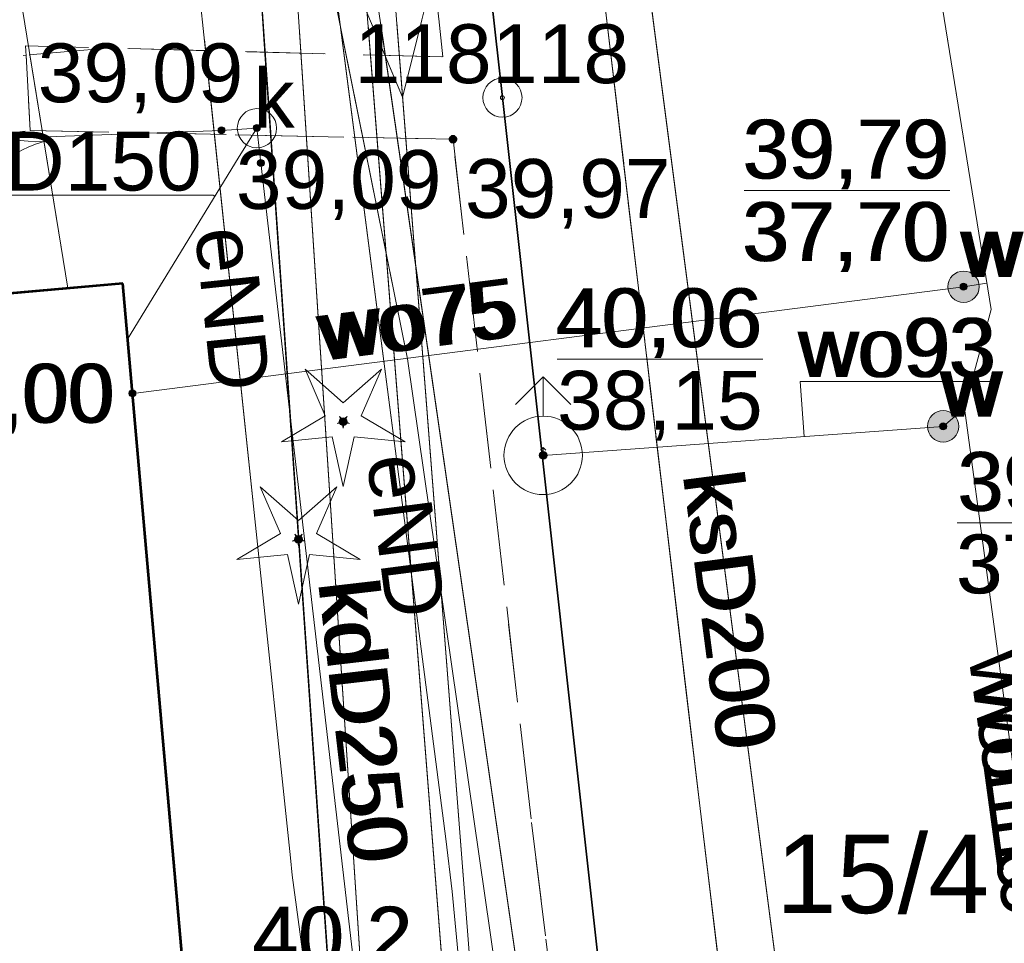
# Model space of a CAD drawing. Header units: millimetres. Extents: x 6503307 to 6504695, y 5886099 to 5887123.
# Tile 61 of 77: x 6504101 to 6504113, y 5886281 to 5886293. Entities that reach past the tile are written whole.
import ezdxf
from ezdxf.enums import TextEntityAlignment as Align

# ---------------------------------------------------------------- set-up
doc = ezdxf.new("R2010")
doc.units = ezdxf.units.MM
for name, pattern in [('EGBU01', [2, 0.5, -0.5, 0.5, -0.5]), ('OTKC_A05', [1.5, 1, -0.5]), ('OTKJ_A05', [2, 1.5, -0.5]), ('OTKU_A05', [2, 1.5, -0.5])]:
    doc.linetypes.add(name, pattern=pattern)
for name, color, linetype, lineweight in [('Budynki EGiB', 18, 'Continuous', 0), ('Działki', 18, 'Continuous', 0), ('isa_V10520003E16E075_TUsr', 7, 'Continuous', 25), ('isa_V10520003E16E075_TUsr_19165818BF56C1D4', 5, 'OTKJ_A05', 25), ('Komunikacja (linie)', 18, 'Continuous', 0), ('Komunikacja (obszary)', 18, 'Continuous', 0), ('Ogrodzenia', 18, 'Continuous', 0), ('Pikiety', 18, 'Continuous', 0), ('Przewody elektroenergetyczne', 1, 'Continuous', 0), ('Przewody wodociągowe', 5, 'Continuous', 0), ('Punkty graniczne', 18, 'Continuous', 0), ('Punkty graniczne - numery', 7, 'Continuous', 0)]:
    doc.layers.add(name, color=color, linetype=linetype, lineweight=lineweight)
for name, color, linetype, lineweight, true_color in [('Przewody kanalizacyjne', 7, 'Continuous', 0, 0x803300), ('Przewody telekomunikacyjne', 7, 'Continuous', 0, 0xff9100), ('Punkty o określonej wysokości', 7, 'Continuous', 0, 0x803300), ('Symbole liniowe', 7, 'Continuous', 0, 0x0a0909), ('Urządzenia związane z siecią (punkty)', 7, 'Continuous', 0, 0x803300), ('Użytki gruntowe', 7, 'Continuous', 0, 0x008000), ('Zagospodarowanie terenu (punkty)', 7, 'Continuous', 0, 0x008000)]:
    doc.layers.add(name, color=color, linetype=linetype, lineweight=lineweight, true_color=true_color)
doc.styles.add('DOMYSLNA_CZCIONKA', font='arial.ttf')

# ---------------------------------------------------------------- blocks, each defined once
blk = doc.blocks.new('OTRS_P05')
at = {"layer": 'isa_V10520003E16E075_TUsr', "true_color": 0x0a0909}
h = blk.add_hatch(color=18, dxfattribs=at)
h.dxf.hatch_style = 1
h.paths.add_polyline_path([(0.09, 0, 1), (-0.09, 0, 1)])
at = {"layer": 'isa_V10520003E16E075_TUsr', "color": 18, "true_color": 0x0a0909}
blk.add_lwpolyline([(0.09, 0, 1), (-0.09, 0, 1)], format="xyb", close=True, dxfattribs=at)
at = {"layer": 'isa_V10520003E16E075_TUsr_19165818BF56C1D4', "color": 18, "true_color": 0x0a0909}
blk.add_circle((0, 0), 0.09, dxfattribs=at)
blk = doc.blocks.new('OTZG_P05')
at = {"linetype": 'ByBlock', "lineweight": 18, "true_color": 0x008000}
blk.add_hatch(color=96, dxfattribs=at).paths.add_polyline_path([(-0.1, 0, 1), (0.1, 0, 1)])
at = {"color": 96, "lineweight": 18, "true_color": 0x008000}
blk.add_lwpolyline([(-0.974, 1.341), (0, 0.48), (0.974, 1.341), (0.457, 0.148), (1.576, -0.512), (0.282, -0.389), (0, -1.658), (-0.282, -0.389), (-1.576, -0.512), (-0.457, 0.148), (-0.974, 1.341)], dxfattribs=at)
blk.add_circle((0, 0), 0.1, dxfattribs=at)
blk = doc.blocks.new('SUKS_P05')
at = {"color": 36, "linetype": 'Continuous', "lineweight": 18, "true_color": 0x803300}
blk.add_circle((0, 0), 0.5, dxfattribs=at)
blk = doc.blocks.new('SUWW_P05')
at = {"lineweight": 18}
h = blk.add_hatch(color=5, dxfattribs=at)
h.dxf.hatch_style = 1
h.paths.add_polyline_path([(0.4, 0, 1), (-0.4, 0, 1)])
at = {"color": 5, "lineweight": 18}
blk.add_circle((0, 0), 0.4, dxfattribs=at)
blk = doc.blocks.new('SUWH_P05')
at = {"color": 5, "linetype": 'Continuous', "lineweight": 18}
for p, q in [((0, 2), (-0.707, 1.293)), ((0, 1), (0, 2)), ((0, 2), (0.707, 1.293))]:
    blk.add_line(p, q, dxfattribs=at)
blk.add_circle((0, 0), 1, dxfattribs=at)
blk = doc.blocks.new('SUPS01_08')
at = {"lineweight": 18, "true_color": 0x0000ff}
h = blk.add_hatch(color=5, dxfattribs=at)
h.dxf.hatch_style = 1
h.paths.add_polyline_path([(0.09, 0, 1), (-0.09, 0, 1)])
at = {"color": 18, "lineweight": 18, "true_color": 0x0a0909}
blk.add_circle((0, 0), 0.09, dxfattribs=at)
blk = doc.blocks.new('SUPS01_05')
at = {"lineweight": 18, "true_color": 0x803300}
h = blk.add_hatch(color=36, dxfattribs=at)
h.dxf.hatch_style = 1
h.paths.add_polyline_path([(-0.09, 0, 1), (0.09, 0, 1)])
at = {"color": 18, "lineweight": 18, "true_color": 0x0a0909}
blk.add_circle((0, 0), 0.09, dxfattribs=at)
blk = doc.blocks.new('EGPG_PS05')
at = {"color": 18, "linetype": 'Continuous', "lineweight": 18, "true_color": 0x000000}
blk.add_circle((0, 0), 0.5, dxfattribs=at)

msp = doc.modelspace()

# ---------------------------------------------------------------- linework, layer by layer
at = {"color": 0, "lineweight": 18}
for centre, radius, start, end in [((6504100.80923, 5886293.13393), 1.52845, 212.718827, 272.991273), ((6504101.30072, 5886290.1325), 1.53144, 105.595693, 165.738336)]:
    msp.add_arc(centre, radius, start, end, dxfattribs=at)
at = {"layer": 'Budynki EGiB', "color": 7, "linetype": 'Continuous', "lineweight": 53}
for p, q in [((6504101.89399, 5886289.79706), (6504090.38399, 5886288.78706)), ((6504105.35399, 5886250.54706), (6504101.89399, 5886289.79706))]:
    msp.add_line(p, q, dxfattribs=at)
at = {"layer": 'Budynki EGiB', "color": 7, "linetype": 'Continuous', "lineweight": 53, "flags": 128}
msp.add_lwpolyline([(6504101.89399, 5886289.79706), (6504090.38399, 5886288.78706), (6504094.04399, 5886249.55706), (6504094.33399, 5886249.57706), (6504095.48399, 5886234.63706), (6504106.53399, 5886235.76706), (6504105.09399, 5886250.47706), (6504105.35399, 5886250.54706), (6504101.89399, 5886289.79706)], close=True, dxfattribs=at)
at = {"layer": 'Działki', "color": 7, "linetype": 'Continuous', "lineweight": 0}
for p, q in [((6504106.61437, 5886293.23291), (6504106.73399, 5886292.16706)), ((6504106.73399, 5886292.16706), (6504106.61437, 5886293.23291)), ((6504106.98581, 5886245.33102), (6504103.68884, 5886292.9753)), ((6504103.68884, 5886292.9753), (6504106.98581, 5886245.33102)), ((6504106.73399, 5886292.16706), (6504108.70399, 5886274.44706)), ((6504108.70399, 5886274.44706), (6504106.73399, 5886292.16706))]:
    msp.add_line(p, q, dxfattribs=at)
at = {"layer": 'Działki', "color": 0, "linetype": 'Continuous', "lineweight": 25, "flags": 128}
msp.add_lwpolyline([(6504103.31399, 5886328.10706), (6504104.79399, 5886310.15706), (6504105.38399, 5886304.29706), (6504105.51399, 5886303.03706), (6504106.73399, 5886292.16706), (6504108.70399, 5886274.44706), (6504116.09399, 5886220.95706), (6504117.45399, 5886211.11706), (6504125.85399, 5886212.20706), (6504124.60399, 5886221.90706), (6504122.28399, 5886238.81706), (6504120.88399, 5886249.30706), (6504120.02399, 5886255.71706), (6504118.23399, 5886269.47706), (6504117.44399, 5886275.37706), (6504115.12399, 5886293.28706), (6504114.48399, 5886299.31706), (6504113.97399, 5886304.06706), (6504113.28399, 5886310.97706), (6504111.74399, 5886328.63706)], dxfattribs=at)
msp.add_lwpolyline([(6504058.38399, 5886215.16706), (6504058.77399, 5886206.67706), (6504117.45399, 5886211.11706), (6504116.09399, 5886220.95706), (6504108.70399, 5886274.44706), (6504106.73399, 5886292.16706), (6504105.51399, 5886303.03706), (6504105.38399, 5886304.29706), (6504102.90399, 5886304.31706), (6504108.71399, 5886220.35706), (6504058.38399, 5886215.16706)], close=True, dxfattribs=at)
at = {"layer": 'Komunikacja (linie)', "color": 0, "linetype": 'Continuous', "lineweight": 18, "flags": 128}
msp.add_lwpolyline([(6504112.57399, 5886255.37706), (6504111.24399, 5886266.41706), (6504110.49399, 5886272.85706), (6504109.25399, 5886283.10706), (6504107.59399, 5886297.12706)], dxfattribs=at)
at = {"layer": 'Komunikacja (linie)', "color": 250, "linetype": 'Continuous', "lineweight": 13, "flags": 128}
msp.add_lwpolyline([(6504108.93176, 5886245.41798), (6504108.88399, 5886245.79706), (6504111.77399, 5886246.21706), (6504112.26399, 5886246.38706), (6504112.68399, 5886246.63706), (6504113.03399, 5886246.98706), (6504113.29399, 5886247.32706), (6504113.42399, 5886247.68706), (6504113.49399, 5886248.06706), (6504113.47399, 5886248.43706), (6504112.57399, 5886255.37706), (6504111.24399, 5886266.41706), (6504110.49399, 5886272.85706), (6504109.25399, 5886283.10706), (6504108.0402, 5886293.35846)], dxfattribs=at)
at = {"layer": 'Komunikacja (obszary)', "color": 7, "linetype": 'OTKC_A05', "lineweight": 0}
for p, q in [((6504109.25399, 5886283.10706), (6504108.0402, 5886293.35846)), ((6504105.92267, 5886293.172), (6504105.97399, 5886292.68706)), ((6504101.69443, 5886292.79968), (6504100.66057, 5886292.70865)), ((6504105.97399, 5886292.68706), (6504101.69443, 5886292.79968)), ((6504100.66057, 5886292.70865), (6504100.71399, 5886291.74706)), ((6504100.71399, 5886291.74706), (6504106.10399, 5886291.63706)), ((6504106.10399, 5886291.63706), (6504107.10399, 5886282.92706)), ((6504110.49399, 5886272.85706), (6504109.25399, 5886283.10706)), ((6504107.10399, 5886282.92706), (6504108.41399, 5886272.42706))]:
    msp.add_line(p, q, dxfattribs=at)
at = {"layer": 'Komunikacja (obszary)', "color": 7, "linetype": 'OTKJ_A05', "lineweight": 0}
for p, q in [((6504108.0402, 5886293.35846), (6504109.25399, 5886283.10706)), ((6504109.25399, 5886283.10706), (6504110.49399, 5886272.85706))]:
    msp.add_line(p, q, dxfattribs=at)
at = {"layer": 'Komunikacja (obszary)', "color": 0, "linetype": 'OTKJ_A05', "lineweight": 18, "flags": 128}
msp.add_lwpolyline([(6504101.76399, 5886378.53706), (6504102.17399, 5886374.82706), (6504102.51399, 5886371.44706), (6504102.75399, 5886367.23706), (6504102.87399, 5886365.62706), (6504104.55399, 5886341.27706), (6504104.65399, 5886340.29706), (6504105.06399, 5886333.84706), (6504105.13399, 5886332.77706), (6504105.80399, 5886322.20706), (6504105.86399, 5886321.22706), (6504106.07399, 5886316.21706), (6504106.38399, 5886312.07706), (6504106.65399, 5886307.92706), (6504106.78399, 5886305.63706), (6504107.10399, 5886301.83706), (6504107.47399, 5886298.00706), (6504107.59399, 5886297.12706), (6504109.25399, 5886283.10706), (6504110.49399, 5886272.85706), (6504111.24399, 5886266.41706), (6504112.57399, 5886255.37706), (6504113.47399, 5886248.43706), (6504113.49399, 5886248.06706), (6504113.76399, 5886245.19706), (6504114.45399, 5886240.81706), (6504115.77399, 5886231.15706), (6504115.83399, 5886230.82706), (6504116.69399, 5886224.92706), (6504117.75399, 5886217.79706), (6504117.88399, 5886216.80706), (6504118.01399, 5886215.82706), (6504118.13744, 5886214.57431), (6504118.88539, 5886209.00154), (6504119.07399, 5886207.77706), (6504119.78399, 5886201.92706), (6504125.70399, 5886202.80706), (6504125.29399, 5886206.84706), (6504123.91399, 5886218.03706), (6504123.32399, 5886219.13706), (6504122.89399, 5886220.64706), (6504121.32399, 5886231.73706), (6504120.59399, 5886237.05706), (6504118.51399, 5886252.97706), (6504117.72399, 5886259.31706), (6504116.80399, 5886266.72706), (6504116.82399, 5886267.78706), (6504117.16399, 5886268.72706), (6504117.67399, 5886269.24706), (6504118.11399, 5886269.57706), (6504117.47399, 5886275.16706), (6504116.65399, 5886275.62706), (6504115.99399, 5886276.34706), (6504115.70399, 5886276.89706), (6504115.48399, 5886277.89706), (6504114.87399, 5886282.96706), (6504114.74399, 5886284.08706), (6504114.27399, 5886287.81706), (6504113.46399, 5886295.39706), (6504113.23399, 5886297.69706), (6504113.07399, 5886299.53706), (6504112.40399, 5886305.76706), (6504111.84399, 5886315.83706), (6504111.42399, 5886321.78706), (6504110.61399, 5886335.31706), (6504110.31399, 5886340.00706), (6504109.92399, 5886345.01706), (6504109.66399, 5886348.75706), (6504108.69399, 5886363.16706), (6504108.70399, 5886364.15706), (6504108.78399, 5886364.84706), (6504108.98399, 5886365.55706), (6504109.10399, 5886366.08706), (6504108.22399, 5886376.94706), (6504108.49399, 5886376.60706), (6504108.22399, 5886377.12706), (6504107.98399, 5886377.48706), (6504107.71399, 5886378.02706), (6504107.49399, 5886378.73706), (6504107.30399, 5886379.36706), (6504107.24399, 5886379.86706), (6504101.76399, 5886378.53706)], close=True, dxfattribs=at)
at = {"layer": 'Komunikacja (obszary)', "color": 7, "linetype": 'OTKU_A05', "lineweight": 0, "flags": 128}
msp.add_lwpolyline([(6504054.32399, 5886304.71706), (6504056.36399, 5886260.13706), (6504058.21399, 5886219.79706), (6504058.38399, 5886215.16706), (6504108.71399, 5886220.35706), (6504102.90399, 5886304.31706), (6504054.32399, 5886304.71706)], close=True, dxfattribs=at)
at = {"layer": 'Komunikacja (obszary)', "color": 0, "linetype": 'OTKC_A05', "lineweight": 18, "flags": 128}
msp.add_lwpolyline([(6504116.48117, 5886212.59072), (6504116.20399, 5886214.47706), (6504117.04399, 5886217.71706), (6504117.75399, 5886217.79706), (6504116.69399, 5886224.92706), (6504115.83399, 5886230.82706), (6504115.77399, 5886231.15706), (6504115.51399, 5886231.60706), (6504115.14399, 5886231.94706), (6504114.69399, 5886232.19706), (6504114.22399, 5886232.32706), (6504113.68399, 5886232.35706), (6504110.76399, 5886231.92706), (6504109.71399, 5886239.37706), (6504109.50399, 5886240.87706), (6504108.88399, 5886245.79706), (6504108.66399, 5886246.01706), (6504107.70399, 5886261.55706), (6504107.60399, 5886262.63706), (6504107.63399, 5886263.46706), (6504107.85399, 5886264.19706), (6504108.30399, 5886264.95706), (6504108.57399, 5886265.42706), (6504109.06399, 5886265.83706), (6504109.58399, 5886266.15706), (6504110.14399, 5886266.33706), (6504111.24399, 5886266.41706), (6504110.49399, 5886272.85706), (6504109.25399, 5886283.10706), (6504107.59399, 5886297.12706), (6504107.47399, 5886298.00706), (6504106.96399, 5886298.51706), (6504106.49399, 5886298.82706), (6504105.96399, 5886299.13706), (6504105.53399, 5886299.27706), (6504105.16399, 5886299.44706), (6504105.08399, 5886299.51706), (6504105.48399, 5886297.31706), (6504105.97399, 5886292.68706), (6504100.65399, 5886292.82706), (6504100.71399, 5886291.74706), (6504106.10399, 5886291.63706), (6504107.10399, 5886282.92706), (6504108.41399, 5886272.42706), (6504108.47399, 5886271.54706), (6504108.43399, 5886271.00706), (6504108.27399, 5886270.43706), (6504108.01399, 5886270.02706), (6504107.71399, 5886269.71706), (6504107.24399, 5886269.46706), (6504106.85399, 5886269.38706), (6504106.03399, 5886269.43706), (6504105.91399, 5886264.08706), (6504105.98399, 5886261.45706), (6504107.07399, 5886245.98706), (6504107.26399, 5886240.62706), (6504108.46399, 5886232.70706), (6504108.40399, 5886231.38706), (6504108.62399, 5886229.24706), (6504109.02399, 5886225.73706), (6504109.05399, 5886225.49706), (6504108.92399, 5886225.15206), (6504108.63399, 5886224.80706), (6504108.08399, 5886224.56706), (6504110.95399, 5886224.33706), (6504110.75399, 5886224.50706), (6504110.63399, 5886224.77706), (6504110.27399, 5886228.51706), (6504110.26399, 5886228.85706), (6504110.36399, 5886229.19706), (6504110.48399, 5886229.45706), (6504110.86399, 5886229.69706), (6504111.31399, 5886229.82706), (6504113.31399, 5886230.13706), (6504113.50399, 5886230.14706), (6504113.72399, 5886230.04706), (6504113.86399, 5886229.84706), (6504114.59399, 5886224.56706), (6504114.16399, 5886224.48706), (6504114.36399, 5886222.83706), (6504115.18399, 5886222.92706), (6504115.35399, 5886221.59706), (6504115.01399, 5886221.50706), (6504115.44399, 5886219.74706), (6504115.30399, 5886219.71706), (6504115.20399, 5886218.73706), (6504114.17399, 5886214.55706), (6504114.43399, 5886212.33706), (6504116.48117, 5886212.59072)], close=True, dxfattribs=at)
at = {"layer": 'Komunikacja (obszary)', "color": 7, "linetype": 'OTKC_A05', "lineweight": 0, "flags": 128}
msp.add_lwpolyline([(6504100.71399, 5886291.74706), (6504100.66057, 5886292.70865), (6504097.82386, 5886292.45886), (6504096.73399, 5886292.31706), (6504094.82399, 5886292.15706), (6504095.08382, 5886289.19947), (6504096.99399, 5886289.36709), (6504096.81299, 5886291.28106)], close=True, dxfattribs=at)
at = {"layer": 'Ogrodzenia', "color": 0, "linetype": 'Continuous', "lineweight": 18, "flags": 128}
msp.add_lwpolyline([(6504101.19399, 5886289.73706), (6504100.58399, 5886293.47806)], dxfattribs=at)
at = {"layer": 'Ogrodzenia', "color": 0, "linetype": 'Continuous', "lineweight": 13, "flags": 128}
msp.add_lwpolyline([(6504101.19399, 5886289.73706), (6504100.70876, 5886292.71289)], dxfattribs=at)
at = {"layer": 'Przewody elektroenergetyczne', "color": 1, "linetype": 'Continuous', "lineweight": 18, "true_color": 0xff0000, "flags": 128}
for points in [[(6504106.88399, 5886273.89706), (6504105.07399, 5886297.15706), (6504100.35243, 5886356.77687), (6504099.83399, 5886362.23706), (6504099.10152, 5886375.90956), (6504099.08399, 5886376.30706), (6504098.61399, 5886390.90706), (6504103.49399, 5886445.96706), (6504101.29399, 5886495.84706)], [(6504103.75099, 5886268.68706), (6504105.75099, 5886268.52806), (6504103.11799, 5886308.71906), (6504100.91399, 5886332.12706)], [(6504103.72399, 5886269.09706), (6504106.31399, 5886271.08706), (6504107.05399, 5886271.91706), (6504106.09399, 5886282.04706), (6504106.01399, 5886282.71706), (6504105.48399, 5886286.77706), (6504104.44399, 5886294.80706), (6504104.25399, 5886296.47706), (6504103.48399, 5886307.97706), (6504102.13399, 5886326.72706)], [(6504105.53399, 5886271.32706), (6504104.05399, 5886282.25706), (6504104.03399, 5886282.47706), (6504103.60399, 5886286.55706), (6504102.60399, 5886296.03706), (6504101.77399, 5886300.54706), (6504101.78399, 5886300.93706), (6504101.45399, 5886308.73706)]]:
    msp.add_lwpolyline(points, dxfattribs=at)
at = {"layer": 'Przewody elektroenergetyczne', "color": 1, "linetype": 'Continuous', "lineweight": 0, "flags": 128}
for points in [[(6504103.72399, 5886269.09706), (6504106.31399, 5886271.08706), (6504107.05399, 5886271.91706), (6504106.09399, 5886282.04706), (6504106.01399, 5886282.71706), (6504105.48399, 5886286.77706), (6504104.67004, 5886293.0617)], [(6504106.88399, 5886273.89706), (6504105.38776, 5886293.1249)], [(6504105.53399, 5886271.32706), (6504104.05399, 5886282.25706), (6504104.03399, 5886282.47706), (6504103.60399, 5886286.55706), (6504102.93398, 5886292.90883)], [(6504103.75099, 5886268.68706), (6504105.75099, 5886268.52806), (6504104.14676, 5886293.01562)]]:
    msp.add_lwpolyline(points, dxfattribs=at)
at = {"layer": 'Przewody kanalizacyjne', "color": 36, "linetype": 'Continuous', "lineweight": 18, "true_color": 0x803300, "flags": 128}
for points in [[(6504111.64399, 5886270.21706), (6504107.52399, 5886301.84706), (6504106.54941, 5886301.86986), (6504105.81399, 5886301.88706)], [(6504103.60399, 5886291.77706), (6504103.15399, 5886291.74706), (6504094.82399, 5886291.44706), (6504087.40399, 5886291.18706), (6504086.95399, 5886291.15706)], [(6504103.60399, 5886291.77706), (6504103.36399, 5886291.39706), (6504101.95399, 5886289.08706)], [(6504106.10399, 5886270.19706), (6504106.05399, 5886270.64706), (6504103.65399, 5886291.33706), (6504103.60399, 5886291.77706)]]:
    msp.add_lwpolyline(points, dxfattribs=at)
at = {"layer": 'Przewody kanalizacyjne', "color": 46, "linetype": 'Continuous', "lineweight": 0, "flags": 128}
msp.add_lwpolyline([(6504111.64399, 5886270.21706), (6504108.623, 5886293.40978)], dxfattribs=at)
at = {"layer": 'Przewody kanalizacyjne', "color": 46, "linetype": 'Continuous', "lineweight": 0, "ltscale": 0.1, "flags": 128}
for points in [[(6504103.60399, 5886291.77706), (6504103.15399, 5886291.74706), (6504094.82399, 5886291.44706), (6504087.40399, 5886291.18706), (6504086.95399, 5886291.15706)], [(6504103.60399, 5886291.77706), (6504103.36399, 5886291.39706), (6504101.95399, 5886289.08706)], [(6504106.10399, 5886270.19706), (6504106.05399, 5886270.64706), (6504103.65399, 5886291.33706), (6504103.60399, 5886291.77706)]]:
    msp.add_lwpolyline(points, dxfattribs=at)
at = {"layer": 'Przewody kanalizacyjne', "color": 18, "linetype": 'Continuous', "lineweight": 0, "true_color": 0x000000, "flags": 128}
msp.add_lwpolyline([(6504099.43516, 5886290.92537), (6504103.04652, 5886290.92537), (6504103.06805, 5886290.91223)], dxfattribs=at)
at = {"layer": 'Przewody kanalizacyjne', "color": 250, "linetype": 'Continuous', "lineweight": 0, "ltscale": 0.1, "flags": 128}
msp.add_lwpolyline([(6504099.43516, 5886290.92537), (6504103.04652, 5886290.92537), (6504103.06805, 5886290.91223)], dxfattribs=at)
at = {"layer": 'Przewody telekomunikacyjne', "color": 30, "linetype": 'Continuous', "lineweight": 18, "true_color": 0xff9100, "flags": 128}
for points in [[(6504099.18399, 5886365.01706), (6504099.72399, 5886363.59706), (6504101.90399, 5886338.62706), (6504103.81399, 5886313.27706), (6504103.21399, 5886306.25706), (6504103.36399, 5886299.56706), (6504103.79399, 5886297.41706), (6504104.07399, 5886296.01706), (6504105.52399, 5886288.83706), (6504107.49399, 5886275.15706), (6504105.51399, 5886272.55706), (6504103.50399, 5886271.50706)], [(6504108.48399, 5886268.17706), (6504108.74399, 5886268.47706), (6504104.51399, 5886297.73706), (6504104.43399, 5886298.40706), (6504104.40399, 5886299.08706), (6504101.69699, 5886330.25706), (6504102.09675, 5886330.55349), (6504101.78399, 5886330.49706), (6504101.60699, 5886330.90706), (6504100.80399, 5886338.35706), (6504100.89399, 5886338.80706), (6504100.80399, 5886338.85706), (6504098.88399, 5886363.77706), (6504098.99399, 5886364.34706)]]:
    msp.add_lwpolyline(points, dxfattribs=at)
at = {"layer": 'Przewody telekomunikacyjne', "color": 30, "linetype": 'Continuous', "lineweight": 0, "flags": 128}
for points in [[(6504104.67081, 5886293.06177), (6504105.52399, 5886288.83706), (6504107.49399, 5886275.15706), (6504105.51399, 5886272.55706), (6504103.50399, 5886271.50706)], [(6504108.48399, 5886268.17706), (6504108.74399, 5886268.47706), (6504105.18336, 5886293.1069)]]:
    msp.add_lwpolyline(points, dxfattribs=at)
at = {"layer": 'Przewody wodociągowe', "color": 5, "linetype": 'Continuous', "lineweight": 18, "true_color": 0x0000ff, "flags": 128}
for points in [[(6504112.96399, 5886289.46706), (6504111.32399, 5886299.62706), (6504110.52614, 5886308.69288), (6504110.48399, 5886309.27706), (6504110.09399, 5886310.20706)], [(6504098.39399, 5886309.06706), (6504103.73399, 5886309.37706), (6504106.97399, 5886268.36706), (6504112.66399, 5886225.09706)], [(6504102.02399, 5886288.39706), (6504112.61399, 5886289.75706), (6504112.91003, 5886289.8014)], [(6504114.09399, 5886277.41706), (6504112.62399, 5886288.20706), (6504112.96399, 5886289.46706)], [(6504112.62399, 5886288.20706), (6504112.35399, 5886287.97706), (6504107.25399, 5886287.60706)]]:
    msp.add_lwpolyline(points, dxfattribs=at)
at = {"layer": 'Przewody wodociągowe', "color": 5, "linetype": 'Continuous', "lineweight": 0, "flags": 128}
for points in [[(6504112.96399, 5886289.46706), (6504112.27565, 5886293.73142)], [(6504105.02055, 5886293.09257), (6504106.97399, 5886268.36706), (6504109.9856, 5886245.46507)]]:
    msp.add_lwpolyline(points, dxfattribs=at)
at = {"layer": 'Przewody wodociągowe', "color": 5, "linetype": 'Continuous', "lineweight": 0, "ltscale": 0.1, "flags": 128}
for points in [[(6504102.02399, 5886288.39706), (6504112.61399, 5886289.75706), (6504112.91003, 5886289.8014)], [(6504114.09399, 5886277.41706), (6504112.62399, 5886288.20706), (6504112.96399, 5886289.46706)], [(6504112.62399, 5886288.20706), (6504112.35399, 5886287.97706), (6504107.25399, 5886287.60706)]]:
    msp.add_lwpolyline(points, dxfattribs=at)
at = {"layer": 'Przewody wodociągowe', "color": 18, "linetype": 'Continuous', "lineweight": 0, "true_color": 0x000000, "flags": 128}
msp.add_lwpolyline([(6504110.58068, 5886287.84841), (6504110.5299, 5886288.54839), (6504113.03467, 5886288.54839)], dxfattribs=at)
at = {"layer": 'Przewody wodociągowe', "color": 250, "linetype": 'Continuous', "lineweight": 0, "ltscale": 0.1, "flags": 128}
msp.add_lwpolyline([(6504110.58068, 5886287.84841), (6504110.5299, 5886288.54839), (6504113.03467, 5886288.54839)], dxfattribs=at)
at = {"layer": 'Punkty graniczne - numery'}
msp.add_point((6504106.73399, 5886292.16706), dxfattribs=at)
at = {"layer": 'Punkty graniczne - numery', "ltscale": 0.1}
msp.add_point((6504106.73399, 5886292.16706), dxfattribs=at)
at = {"layer": 'Punkty o określonej wysokości', "color": 5, "linetype": 'Continuous', "lineweight": 0, "true_color": 0x0000ff, "flags": 128}
for points in [[(6504109.81529, 5886290.98527), (6504112.43722, 5886290.98527)], [(6504107.43077, 5886288.83527), (6504110.0527, 5886288.83527)], [(6504112.53077, 5886286.74885), (6504115.1527, 5886286.74885)]]:
    msp.add_lwpolyline(points, dxfattribs=at)
at = {"layer": 'Punkty o określonej wysokości', "color": 5, "linetype": 'Continuous', "lineweight": 0, "ltscale": 0.1, "flags": 128}
for points in [[(6504109.81529, 5886290.98527), (6504112.43722, 5886290.98527)], [(6504107.43077, 5886288.83527), (6504110.0527, 5886288.83527)], [(6504112.53077, 5886286.74885), (6504115.1527, 5886286.74885)]]:
    msp.add_lwpolyline(points, dxfattribs=at)
at = {"layer": 'Symbole liniowe', "color": 1, "linetype": 'Continuous', "lineweight": 18, "true_color": 0xff0000, "flags": 128}
msp.add_lwpolyline([(6504104.84704, 5886293.62882), (6504105.4619, 5886292.17213), (6504105.84402, 5886293.7064)], dxfattribs=at)
at = {"layer": 'Symbole liniowe', "color": 1, "linetype": 'Continuous', "lineweight": 0, "flags": 128}
msp.add_lwpolyline([(6504105.07149, 5886293.09705), (6504105.4619, 5886292.17213), (6504105.70618, 5886293.15294)], dxfattribs=at)
at = {"layer": 'Użytki gruntowe', "color": 96, "linetype": 'EGBU01', "lineweight": 0}
for p, q in [((6504103.68884, 5886292.9753), (6504106.98581, 5886245.33102)), ((6504106.98581, 5886245.33102), (6504103.68884, 5886292.9753))]:
    msp.add_line(p, q, dxfattribs=at)
at = {"layer": 'Użytki gruntowe', "color": 96, "linetype": 'EGBU01', "lineweight": 18, "true_color": 0x008000, "flags": 128}
for points in [[(6503319.15399, 5886345.34706), (6503306.58399, 5886332.61706), (6503323.46399, 5886328.01706), (6503325.11399, 5886327.55706), (6503335.62399, 5886324.70706), (6503364.64399, 5886316.80706), (6503443.34399, 5886295.38706), (6503542.31399, 5886268.32706), (6503570.07399, 5886261.22706), (6503573.27399, 5886260.18706), (6503577.14399, 5886259.16706), (6503580.40399, 5886258.30706), (6503604.51399, 5886251.95706), (6503628.64399, 5886245.61706), (6503644.41399, 5886241.46706), (6503658.86399, 5886237.66706), (6503662.81399, 5886236.62706), (6503674.64399, 5886233.43706), (6503686.73399, 5886230.19706), (6503726.45399, 5886219.52706), (6503740.08399, 5886215.85706), (6503756.55399, 5886211.39706), (6503760.50399, 5886210.17706), (6503778.92399, 5886205.27706), (6503815.90399, 5886196.43706), (6503821.75399, 5886195.03706), (6503824.69399, 5886194.40706), (6503828.60399, 5886193.56706), (6503844.79399, 5886190.09706), (6503849.34399, 5886189.12706), (6503884.29399, 5886183.13706), (6503924.95399, 5886178.39706), (6503943.44399, 5886176.73706), (6503964.46399, 5886174.85706), (6504004.22399, 5886173.21706), (6504027.16399, 5886173.49706), (6504042.29399, 5886173.38706), (6504059.45399, 5886173.38706), (6504077.84399, 5886174.88706), (6504102.00399, 5886176.86706), (6504121.05399, 5886178.54706), (6504124.74399, 5886178.85706), (6504153.16399, 5886182.75706), (6504161.86399, 5886183.90706), (6504198.96399, 5886188.97706), (6504215.97399, 5886191.39706), (6504228.98399, 5886193.13706), (6504231.96399, 5886193.66706), (6504247.17399, 5886195.75706), (6504252.73399, 5886196.38706), (6504252.33399, 5886212.32706), (6504251.96399, 5886229.62706), (6504251.88399, 5886239.72706), (6504246.96399, 5886238.85706), (6504239.22399, 5886237.80706), (6504234.19755, 5886237.12931), (6504218.38399, 5886234.99706), (6504214.72463, 5886261.80418), (6504211.90399, 5886282.46706), (6504232.80399, 5886285.33706), (6504242.39399, 5886286.65706), (6504245.80399, 5886284.14706), (6504246.14399, 5886281.10706), (6504250.75399, 5886282.11706), (6504250.61399, 5886287.96706), (6504250.47399, 5886293.96706), (6504248.23399, 5886293.65706), (6504245.71399, 5886293.30706), (6504233.46399, 5886291.62706), (6504209.42399, 5886288.31706), (6504190.10399, 5886285.65706), (6504170.62399, 5886282.96706), (6504149.65399, 5886280.07706), (6504133.16399, 5886277.80706), (6504117.44399, 5886275.37706), (6504115.12399, 5886293.28706), (6504114.48399, 5886299.31706), (6504114.17901, 5886302.1576), (6504113.97399, 5886304.06706), (6504113.28399, 5886310.97706), (6504112.0678, 5886324.92384), (6504111.74399, 5886328.63706), (6504110.53399, 5886345.57706), (6504109.32399, 5886362.51706), (6504140.22399, 5886364.70706), (6504163.05399, 5886366.31706), (6504170.99027, 5886366.87719), (6504197.22388, 5886368.72869), (6504241.12399, 5886371.82706), (6504244.71399, 5886372.07706), (6504248.69399, 5886372.38706), (6504248.49399, 5886380.92706), (6504248.43399, 5886381.63706), (6504248.75399, 5886388.97706), (6504244.74399, 5886388.69706), (6504224.64399, 5886387.27706), (6504222.85399, 5886413.12706), (6504220.78399, 5886443.05706), (6504220.58399, 5886445.94706), (6504217.76399, 5886486.68706), (6504209.76399, 5886486.46706), (6504210.86399, 5886470.50706), (6504211.05399, 5886467.74706), (6504213.77399, 5886428.49706), (6504207.83399, 5886420.03706), (6504197.10399, 5886419.23706), (6504169.84399, 5886417.21706), (6504151.89399, 5886415.87706), (6504129.47399, 5886414.21706), (6504105.82399, 5886412.45706), (6504102.96399, 5886453.74706), (6504100.86399, 5886483.46706), (6504093.36399, 5886483.05706), (6504089.87399, 5886482.86706), (6504092.09399, 5886453.13706), (6504094.43399, 5886453.27706), (6504095.61399, 5886453.33706), (6504096.13399, 5886446.34706), (6504094.93399, 5886446.25706), (6504098.48399, 5886396.39706), (6504099.90399, 5886396.49706), (6504101.26399, 5886378.55706), (6504099.76399, 5886378.45706), (6504100.33399, 5886370.47706), (6504100.41399, 5886369.37706), (6504102.84399, 5886334.83706), (6504103.31399, 5886328.10706), (6504104.79399, 5886310.15706), (6504105.38399, 5886304.29706), (6504102.90399, 5886304.31706), (6504108.71399, 5886220.35706), (6504058.38399, 5886215.16706), (6504058.21399, 5886219.79706), (6504027.23399, 5886215.45706), (6504001.87399, 5886215.36706), (6503987.91399, 5886215.62706), (6503987.36399, 5886216.13706), (6503980.16399, 5886214.61706), (6503974.94399, 5886214.88706), (6503971.70399, 5886216.62706), (6503970.68399, 5886216.63706), (6503922.63399, 5886216.78706), (6503902.47399, 5886220.31706), (6503821.59399, 5886234.42706), (6503799.71399, 5886240.31706), (6503799.20399, 5886238.60706), (6503795.54399, 5886239.70706), (6503796.03399, 5886241.31706), (6503790.14399, 5886242.89706), (6503753.26399, 5886252.84706), (6503758.16399, 5886321.59706), (6503765.94399, 5886430.85706), (6503768.89399, 5886472.24706), (6503771.09238, 5886515.22714), (6503771.65399, 5886526.20706), (6503773.13399, 5886555.26706), (6503773.32399, 5886558.96706), (6503773.70399, 5886566.55706), (6503773.75399, 5886567.58706), (6503767.56399, 5886566.16706), (6503767.02062, 5886539.51713), (6503766.90399, 5886533.79706), (6503763.28909, 5886472.06735), (6503758.79399, 5886395.30706), (6503755.89399, 5886395.22706), (6503747.85399, 5886253.68706), (6503745.66399, 5886254.33706), (6503607.07399, 5886295.48706), (6503567.93399, 5886305.70706), (6503552.04408, 5886309.8574), (6503554.46399, 5886363.37706), (6503549.29399, 5886363.71706), (6503547.00565, 5886311.17341), (6503405.56399, 5886348.11706), (6503405.73399, 5886351.45706), (6503408.35399, 5886404.43706), (6503402.72399, 5886404.89706), (6503400.20399, 5886352.93706), (6503400.04399, 5886349.54706), (6503324.83399, 5886369.19706), (6503328.59399, 5886441.65706), (6503329.78565, 5886464.63749), (6503332.07399, 5886508.76706), (6503334.42399, 5886554.06706), (6503335.59399, 5886576.60706), (6503336.33399, 5886590.31706), (6503329.10399, 5886589.49706), (6503328.12399, 5886554.51706), (6503325.84399, 5886504.58706), (6503325.64399, 5886499.73706), (6503325.63399, 5886499.45706), (6503324.92399, 5886481.33706), (6503323.28399, 5886438.36706), (6503320.59399, 5886384.92706), (6503320.21399, 5886374.30706), (6503320.08399, 5886370.44706), (6503319.81399, 5886362.93706), (6503324.44399, 5886361.77706), (6503347.68399, 5886355.63706), (6503399.66399, 5886341.80706), (6503405.17399, 5886340.34706), (6503515.77399, 5886311.06706), (6503546.62419, 5886302.87778), (6503551.59436, 5886301.55844), (6503565.76399, 5886297.79706), (6503691.03399, 5886264.53706), (6503747.71399, 5886249.24706), (6503752.90399, 5886247.85706), (6503757.37399, 5886246.63706), (6503805.20399, 5886233.59706), (6503900.41399, 5886217.36706), (6503930.35399, 5886212.20706), (6503960.91399, 5886207.05706), (6503987.94399, 5886205.41706), (6504017.71399, 5886203.66706), (6504058.77399, 5886206.67706), (6504117.45399, 5886211.11706), (6504125.85399, 5886212.20706), (6504247.08399, 5886228.94706), (6504247.35399, 5886211.68706), (6504227.12399, 5886208.77706), (6504105.72399, 5886192.63706), (6504059.51399, 5886190.36706), (6504039.97399, 5886189.48706), (6503994.83399, 5886190.15706), (6503988.00399, 5886190.43706), (6503930.96399, 5886192.71706), (6503926.69399, 5886192.86706), (6503900.71399, 5886196.54706), (6503889.04399, 5886199.24706), (6503840.33399, 5886207.68706), (6503756.50399, 5886228.37706), (6503748.62399, 5886230.46706), (6503687.88399, 5886246.50706), (6503584.60399, 5886274.33706), (6503561.12399, 5886280.48706), (6503323.53399, 5886344.17706), (6503319.15399, 5886345.34706)], [(6504054.32399, 5886304.71706), (6504056.36399, 5886260.13706), (6504058.21399, 5886219.79706), (6504058.38399, 5886215.16706), (6504108.71399, 5886220.35706), (6504102.90399, 5886304.31706), (6504054.32399, 5886304.71706)]]:
    msp.add_lwpolyline(points, close=True, dxfattribs=at)

# ---------------------------------------------------------------- block references
at = {"layer": 'Pikiety', "color": 18, "true_color": 0x000000, "xscale": 0.5, "yscale": 0.5, "zscale": 0.5}
msp.add_blockref('OTRS_P05', (6504106.10399, 5886291.63706), dxfattribs=at)
at = {"layer": 'Pikiety', "color": 250, "ltscale": 0.1, "xscale": 0.05, "yscale": 0.05, "zscale": 0.05}
msp.add_blockref('OTRS_P05', (6504106.10399, 5886291.63706), dxfattribs=at)
at = {"layer": 'Punkty graniczne', "color": 18, "true_color": 0x000000, "xscale": 0.5, "yscale": 0.5, "zscale": 0.5}
msp.add_blockref('EGPG_PS05', (6504106.73399, 5886292.16706), dxfattribs=at)
at = {"layer": 'Punkty graniczne', "color": 250, "ltscale": 0.1, "xscale": 0.05, "yscale": 0.05, "zscale": 0.05}
msp.add_blockref('EGPG_PS05', (6504106.73399, 5886292.16706), dxfattribs=at)
at = {"layer": 'Punkty o określonej wysokości', "color": 36, "true_color": 0x803300, "xscale": 0.5, "yscale": 0.5, "zscale": 0.5}
for p in [(6504103.15299, 5886291.75106), (6504103.60199, 5886291.78106), (6504103.65399, 5886291.33406)]:
    msp.add_blockref('SUPS01_05', p, dxfattribs=at)
at = {"layer": 'Punkty o określonej wysokości', "color": 46, "ltscale": 0.1, "xscale": 0.05, "yscale": 0.05, "zscale": 0.05}
for p in [(6504103.60199, 5886291.78106), (6504103.15299, 5886291.75106), (6504103.65399, 5886291.33406)]:
    msp.add_blockref('SUPS01_05', p, dxfattribs=at)
at = {"layer": 'Punkty o określonej wysokości', "color": 5, "true_color": 0x0000ff, "xscale": 0.5, "yscale": 0.5, "zscale": 0.5}
for p in [(6504112.61399, 5886289.75706), (6504102.01681, 5886288.39804), (6504112.35399, 5886287.97706), (6504107.25399, 5886287.60706)]:
    msp.add_blockref('SUPS01_08', p, dxfattribs=at)
at = {"layer": 'Punkty o określonej wysokości', "color": 5, "ltscale": 0.1, "xscale": 0.05, "yscale": 0.05, "zscale": 0.05}
for p in [(6504112.61399, 5886289.75706), (6504102.01681, 5886288.39804), (6504112.35399, 5886287.97706), (6504107.25399, 5886287.60706)]:
    msp.add_blockref('SUPS01_08', p, dxfattribs=at)
at = {"layer": 'Urządzenia związane z siecią (punkty)', "color": 36, "true_color": 0x803300, "xscale": 0.5, "yscale": 0.5, "zscale": 0.5}
msp.add_blockref('SUKS_P05', (6504103.60399, 5886291.77706), dxfattribs=at)
at = {"layer": 'Urządzenia związane z siecią (punkty)', "color": 46, "ltscale": 0.1, "xscale": 0.05, "yscale": 0.05, "zscale": 0.05}
msp.add_blockref('SUKS_P05', (6504103.60399, 5886291.77706), dxfattribs=at)
at = {"layer": 'Urządzenia związane z siecią (punkty)', "color": 5, "true_color": 0x0000ff, "xscale": 0.5, "yscale": 0.5, "zscale": 0.5}
for name, p in [('SUWW_P05', (6504112.61399, 5886289.75706)), ('SUWH_P05', (6504107.25399, 5886287.60706)), ('SUWW_P05', (6504112.35399, 5886287.97706))]:
    msp.add_blockref(name, p, dxfattribs=at)
at = {"layer": 'Urządzenia związane z siecią (punkty)', "color": 5, "ltscale": 0.1, "xscale": 0.05, "yscale": 0.05, "zscale": 0.05}
for name, p in [('SUWW_P05', (6504112.61399, 5886289.75706)), ('SUWW_P05', (6504112.35399, 5886287.97706)), ('SUWH_P05', (6504107.25399, 5886287.60706))]:
    msp.add_blockref(name, p, dxfattribs=at)
at = {"layer": 'Zagospodarowanie terenu (punkty)', "color": 96, "true_color": 0x008000, "xscale": 0.5, "yscale": 0.5, "zscale": 0.5}
for p in [(6504104.70399, 5886288.03706), (6504104.13399, 5886286.53706)]:
    msp.add_blockref('OTZG_P05', p, dxfattribs=at)
at = {"layer": 'Zagospodarowanie terenu (punkty)', "color": 96, "ltscale": 0.1, "xscale": 0.05, "yscale": 0.05, "zscale": 0.05}
for p in [(6504104.70399, 5886288.03706), (6504104.13399, 5886286.53706)]:
    msp.add_blockref('OTZG_P05', p, dxfattribs=at)

# ---------------------------------------------------------------- texts
at = {"layer": 'Działki', "color": 7, "lineweight": 0, "style": 'DOMYSLNA_CZCIONKA'}
msp.add_text('15/4', height=1, dxfattribs=at).set_placement((6504111.57979, 5886282.27183), align=Align.MIDDLE_CENTER)
msp.add_text('15/4', height=1, dxfattribs=at).set_placement((6504111.57979, 5886282.27183), align=Align.MIDDLE_CENTER)
at = {"layer": 'Pikiety', "color": 250, "style": 'DOMYSLNA_CZCIONKA'}
for s, p in [('39,97', (6504107.56805, 5886291.00957)), ('40,2', (6504104.56111, 5886281.4785))]:
    msp.add_text(s, height=0.75, dxfattribs=at).set_placement(p, align=Align.MIDDLE_CENTER)
at = {"layer": 'Pikiety', "color": 18, "true_color": 0x0a0909, "style": 'DOMYSLNA_CZCIONKA'}
msp.add_text('40,2', height=0.75, dxfattribs=at).set_placement((6504104.57392, 5886281.4785), align=Align.MIDDLE_CENTER)
at = {"layer": 'Przewody elektroenergetyczne', "color": 1, "lineweight": 0, "style": 'DOMYSLNA_CZCIONKA'}
msp.add_text('eND', height=0.75, rotation=276.02159, dxfattribs=at).set_placement((6504103.29612, 5886289.47572), align=Align.MIDDLE_CENTER)
at = {"layer": 'Przewody elektroenergetyczne', "color": 1, "true_color": 0xff0000, "style": 'DOMYSLNA_CZCIONKA'}
msp.add_text('eND', height=0.75, rotation=277.437441, dxfattribs=at).set_placement((6504105.50911, 5886286.5847), align=Align.MIDDLE_CENTER)
at = {"layer": 'Przewody kanalizacyjne', "color": 46, "lineweight": 0, "style": 'DOMYSLNA_CZCIONKA'}
msp.add_text('kdD150', height=0.75, dxfattribs=at).set_placement((6504101.09442, 5886291.3583), align=Align.MIDDLE_CENTER)
at = {"layer": 'Przewody kanalizacyjne', "color": 36, "true_color": 0x803300, "style": 'DOMYSLNA_CZCIONKA'}
for s, rotation, p in [('ksD200', 277.42134, (6504109.63344, 5886285.65243)), ('kdD250', 276.616629, (6504104.96311, 5886284.24256))]:
    msp.add_text(s, height=0.75, rotation=rotation, dxfattribs=at).set_placement(p, align=Align.MIDDLE_CENTER)
at = {"layer": 'Przewody kanalizacyjne', "color": 46, "lineweight": 0, "style": 'DOMYSLNA_CZCIONKA'}
for s, rotation, p in [('ksD200', 277.42134, (6504109.63778, 5886285.61911)), ('kdD250', 276.616629, (6504104.96768, 5886284.20321))]:
    msp.add_text(s, height=0.75, rotation=rotation, dxfattribs=at).set_placement(p, align=Align.MIDDLE_CENTER)
at = {"layer": 'Przewody wodociągowe', "color": 5, "lineweight": 0, "style": 'DOMYSLNA_CZCIONKA'}
for s, rotation, p in [('wo75', 7.318043, (6504105.61634, 5886289.33885)), ('wo110', 277.758057, (6504113.25464, 5886283.57806))]:
    msp.add_text(s, height=0.75, rotation=rotation, dxfattribs=at).set_placement(p, align=Align.MIDDLE_CENTER)
at = {"layer": 'Przewody wodociągowe', "color": 5, "true_color": 0x0000ff, "style": 'DOMYSLNA_CZCIONKA'}
for s, rotation, p in [('wo75', 7.318043, (6504105.68417, 5886289.34756)), ('wo110', 277.758057, (6504113.29716, 5886283.26595))]:
    msp.add_text(s, height=0.75, rotation=rotation, dxfattribs=at).set_placement(p, align=Align.MIDDLE_CENTER)
at = {"layer": 'Przewody wodociągowe', "color": 5, "lineweight": 0, "style": 'DOMYSLNA_CZCIONKA'}
msp.add_text('wo93', height=0.75, dxfattribs=at).set_placement((6504111.74934, 5886288.98157), align=Align.MIDDLE_CENTER)
at = {"layer": 'Przewody wodociągowe', "color": 5, "true_color": 0x0000ff, "style": 'DOMYSLNA_CZCIONKA'}
msp.add_text('wo93', height=0.75, dxfattribs=at).set_placement((6504111.78229, 5886288.98157), align=Align.MIDDLE_CENTER)
at = {"layer": 'Punkty graniczne - numery', "color": 96, "true_color": 0x008000, "style": 'DOMYSLNA_CZCIONKA'}
msp.add_text('118', height=0.75, dxfattribs=at).set_placement((6504105.72204, 5886292.72677), align=Align.MIDDLE_CENTER)
at = {"layer": 'Punkty graniczne - numery', "color": 96, "style": 'DOMYSLNA_CZCIONKA'}
msp.add_text('118', height=0.75, dxfattribs=at).set_placement((6504107.47469, 5886292.72677), align=Align.MIDDLE_CENTER)
at = {"layer": 'Punkty o określonej wysokości', "color": 46, "style": 'DOMYSLNA_CZCIONKA'}
for p in [(6504102.12009, 5886292.48355), (6504104.64657, 5886291.12357)]:
    msp.add_text('39,09', height=0.75, dxfattribs=at).set_placement(p, align=Align.MIDDLE_CENTER)
at = {"layer": 'Punkty o określonej wysokości', "color": 5, "style": 'DOMYSLNA_CZCIONKA'}
for s, p in [('39,79', (6504111.10256, 5886291.51099)), ('37,70', (6504111.09666, 5886290.45955)), ('40,06', (6504108.72098, 5886289.36099)), ('38,00', (6504100.4853, 5886288.39804)), ('39,80', (6504113.85938, 5886287.27457)), ('37,98', (6504113.82693, 5886286.22314))]:
    msp.add_text(s, height=0.75, dxfattribs=at).set_placement(p, align=Align.MIDDLE_CENTER)
at = {"layer": 'Punkty o określonej wysokości', "color": 5, "true_color": 0x0000ff, "style": 'DOMYSLNA_CZCIONKA'}
for s, p in [('39,79', (6504111.12625, 5886291.51099)), ('37,70', (6504111.12625, 5886290.45955)), ('40,06', (6504108.74174, 5886289.36099)), ('38,00', (6504100.45585, 5886288.39804)), ('38,15', (6504108.74174, 5886288.30955)), ('39,80', (6504113.84174, 5886287.27457)), ('37,98', (6504113.84174, 5886286.22314))]:
    msp.add_text(s, height=0.75, dxfattribs=at).set_placement(p, align=Align.MIDDLE_CENTER)
at = {"layer": 'Urządzenia związane z siecią (punkty)', "color": 46, "style": 'DOMYSLNA_CZCIONKA'}
msp.add_text('k', height=0.75, dxfattribs=at).set_placement((6504103.82365, 5886292.15913), align=Align.MIDDLE_CENTER)
at = {"layer": 'Urządzenia związane z siecią (punkty)', "color": 5, "style": 'DOMYSLNA_CZCIONKA'}
for p in [(6504112.94585, 5886290.25579), (6504112.68585, 5886288.47579)]:
    msp.add_text('w', height=0.75, dxfattribs=at).set_placement(p, align=Align.MIDDLE_CENTER)
at = {"layer": 'Urządzenia związane z siecią (punkty)', "color": 5, "true_color": 0x0000ff, "style": 'DOMYSLNA_CZCIONKA'}
for p in [(6504112.99939, 5886290.25579), (6504112.73939, 5886288.47579)]:
    msp.add_text('w', height=0.75, dxfattribs=at).set_placement(p, align=Align.MIDDLE_CENTER)

doc.saveas('drawing.dxf')
